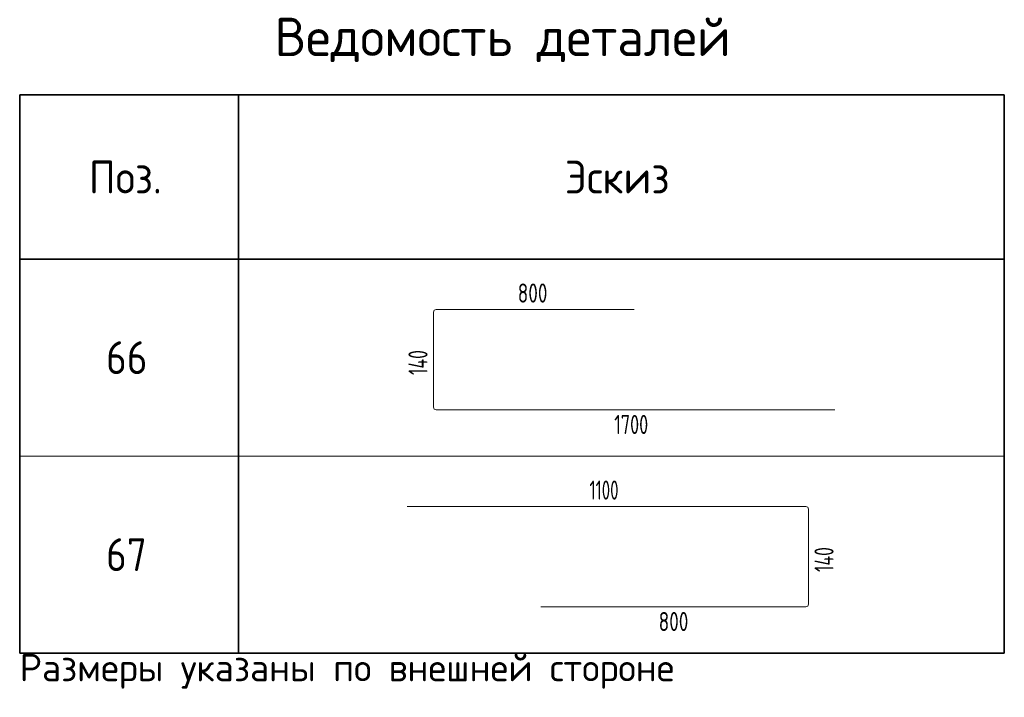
# Model space of a CAD drawing. Header units: metres. Extents: x -38 to 98, y -15 to 19.
# Tile 64 of 64: x 89 to 98, y 11 to 17. Entities that reach past the tile are written whole.
import ezdxf

# ---------------------------------------------------------------- set-up
doc = ezdxf.new("R2010")
doc.units = ezdxf.units.M
doc.styles.add('ISOCPEUR', font='txt')

msp = doc.modelspace()

# ---------------------------------------------------------------- linework, layer by layer
at = {"color": 7, "linetype": 'Continuous', "lineweight": 35, "transparency": 33554687}
for p, q in [((89.4285, 16.2419), (98.4285, 16.2419)), ((89.4285, 14.7419), (89.4285, 16.2419)), ((89.4285, 16.2419), (89.4285, 12.9419)), ((91.4285, 14.7419), (91.4285, 16.2419)), ((91.4285, 16.2419), (91.4285, 12.9419)), ((98.4285, 14.7419), (98.4285, 16.2419)), ((98.4285, 16.2419), (98.4285, 12.9419)), ((98.4285, 14.7419), (89.4285, 14.7419)), ((89.4285, 14.4419), (89.4285, 11.1419)), ((91.4285, 14.4419), (91.4285, 11.1419)), ((98.4285, 14.4419), (98.4285, 11.1419)), ((89.4285, 11.1419), (98.4285, 11.1419))]:
    msp.add_line(p, q, dxfattribs=at)
at = {"color": 7, "linetype": 'Continuous', "lineweight": 18, "transparency": 33554687}
for p, q in [((93.2108, 13.3887), (93.2108, 14.2585)), ((93.2345, 14.2821), (95.045, 14.2821)), ((96.8792, 13.3651), (93.2345, 13.3651)), ((92.9705, 12.4821), (96.6152, 12.4821)), ((96.6389, 12.4585), (96.6389, 11.5887)), ((96.6152, 11.5651), (94.1933, 11.5651))]:
    msp.add_line(p, q, dxfattribs=at)
at = {"color": 7, "linetype": 'Continuous', "lineweight": 13, "transparency": 33554687}
for p, q in [((89.4285, 12.9419), (98.4285, 12.9419)), ((89.4285, 11.1419), (98.4285, 11.1419))]:
    msp.add_line(p, q, dxfattribs=at)
at = {"color": 7, "linetype": 'Continuous', "lineweight": 18, "transparency": 33554687}
for centre, start, end in [((93.2345, 14.2585), 90, 180), ((93.2345, 13.3887), 180, 270), ((96.6152, 12.4585), 0, 90), ((96.6152, 11.5887), 270, 0)]:
    msp.add_arc(centre, 0.0236, start, end, dxfattribs=at)

# ---------------------------------------------------------------- texts
at = {"color": 7, "linetype": 'Continuous', "lineweight": 35, "transparency": 33554687, "attachment_point": 7, "style": 'ISOCPEUR'}
for s, insert, char_height, width in [('\\W0.98;Ведомость деталей', (91.7585, 16.5419), 0.35, 4.509792), ('\\W0.92;Поз.', (90.061, 15.3419), 0.3, 0.872984), ('\\W0.94;Эскиз', (94.411, 15.3419), 0.3, 1.176116), ('\\W0.87;66', (90.2185, 13.6919), 0.3, 0.550812), ('\\W0.87;67', (90.2185, 11.8919), 0.3, 0.550812)]:
    msp.add_mtext(s, dxfattribs=dict(at, insert=insert, char_height=char_height, width=width))
at = {"color": 7, "linetype": 'Continuous', "lineweight": 25, "transparency": 33554687, "char_height": 0.175, "attachment_point": 7, "style": 'ISOCPEUR'}
for s, insert, width in [('\\W0.73;800', (93.9809, 14.3444), 0.357628), ('\\W0.69;1700', (94.863, 13.1436), 0.424394), ('\\W0.64;1100', (94.6367, 12.5444), 0.391818), ('\\W0.73;800', (95.2691, 11.3436), 0.357628)]:
    msp.add_mtext(s, dxfattribs=dict(at, insert=insert, width=width))
at = {"color": 7, "linetype": 'Continuous', "lineweight": 25, "transparency": 33554687, "char_height": 0.175, "width": 0.338176, "attachment_point": 7, "rotation": 90, "style": 'ISOCPEUR'}
for insert in [(93.1565, 13.6836), (96.8682, 11.8836)]:
    msp.add_mtext('\\W0.67;140', dxfattribs=dict(at, insert=insert))
at = {"color": 7, "linetype": 'Continuous', "lineweight": 13, "transparency": 33554687, "insert": (89.4285, 10.8169), "char_height": 0.25, "width": 6.195572, "attachment_point": 7, "style": 'ISOCPEUR'}
msp.add_mtext('\\W0.99;Размеры указаны по внешней стороне', dxfattribs=at)

doc.saveas('drawing.dxf')
